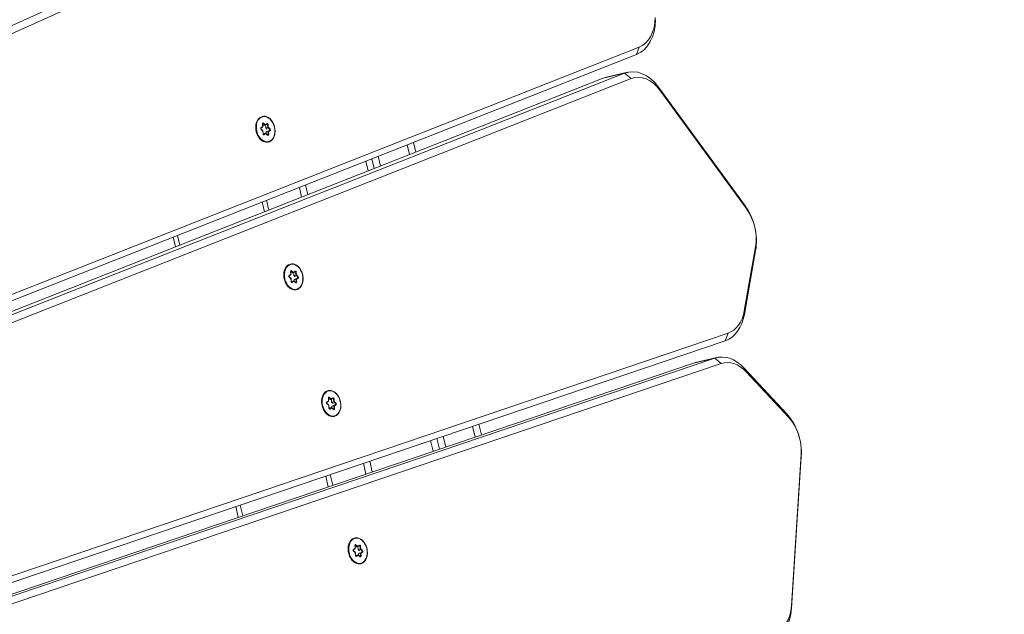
# Model space of a CAD drawing. Extents: x 5477758 to 5478338, y 5918296 to 5918502.
# Tile 116 of 138: x 5477952.164 to 5477952.61, y 5918462.86 to 5918463.13. Entities that reach past the tile are written whole.
import ezdxf

# ---------------------------------------------------------------- set-up
doc = ezdxf.new("R2010")
doc.units = 0
doc.layers.get('0').update_dxf_attribs({"linetype": 'CONTINUOUS', "lineweight": 13})
doc.layers.add('0_PROJEKTOWANE ZABAWKI', color=7, linetype='CONTINUOUS', lineweight=0)
doc.layers.add('0_WSPÓŁRZĘDNE_ODNOŚNIKI', color=6, linetype='CONTINUOUS', lineweight=15)
doc.styles.add('pktkecm$0$STANDARD', font='romans')
doc.dimstyles.new('pktkecm$0$ODNOŚNIKI', dxfattribs={"dimtxt": 17.5, "dimasz": 6, "dimexe": 7, "dimexo": 7, "dimgap": 7, "dimtad": 1, "dimtoh": 1, "dimdec": 0, "dimzin": 0, "dimdsep": 46, "dimtxsty": 'pktkecm$0$STANDARD', "dimblk": 'pktkecm$0$_Dot', "dimcen": 8, "dimdle": 7, "dimclrt": 2, "dimadec": 0, "dimazin": 0, "dimtfac": 1, "dimtdec": 0, "dimtofl": 0, "dimtmove": 0, "dimatfit": 3, "dimldrblk": 'pktkecm$0$_DotBlank', "dimfxl": 0, "dimtolj": 1, "dimtzin": 0, "dimarcsym": 0})

# ---------------------------------------------------------------- blocks, each defined once
blk = doc.blocks.new('zw$CEC1')
for p, q in [((1089.087, -591.583), (1082.941, -594.194)), ((1083.096, -594.164), (1089.242, -591.553)), ((1089.242, -591.553), (1089.087, -591.583)), ((1090.993, -591.553), (1091.147, -591.583)), ((1090.993, -591.553), (1093.703, -592.704)), ((1093.858, -592.734), (1091.147, -591.583)), ((1098.681, -591.885), (1096.224, -593.292)), ((1096.413, -593.244), (1098.87, -591.837)), ((1098.87, -591.837), (1098.681, -591.885)), ((1100.604, -591.665), (1100.721, -591.682)), ((1100.604, -591.665), (1107.204, -593.646)), ((1107.321, -593.663), (1100.721, -591.682)), ((1093.703, -592.704), (1093.858, -592.734)), ((1096.413, -593.244), (1096.224, -593.292)), ((1094.523, -593.651), (1094.823, -593.848)), ((1094.523, -593.651), (1100.999, -659.137)), ((1101.299, -659.334), (1094.823, -593.848)), ((1107.204, -593.646), (1107.321, -593.663)), ((1083.096, -594.164), (1082.941, -594.194)), ((1095.787, -594.262), (1095.487, -594.489)), ((1102.263, -659.748), (1095.787, -594.262)), ((1080.973, -594.636), (1081.271, -594.826)), ((1080.973, -594.636), (1090.271, -657.193)), ((1095.483, -594.391), (1095.483, -595.381)), ((1095.487, -594.489), (1101.963, -659.975)), ((1095.487, -595.479), (1095.487, -594.489)), ((1068.21, -595.045), (1081.13, -660.052)), ((1081.427, -659.81), (1068.507, -594.803)), ((1090.569, -657.383), (1081.271, -594.826)), ((1081.971, -596.396), (1081.971, -595.406)), ((1082.281, -595.32), (1081.982, -595.554)), ((1081.982, -595.554), (1091.281, -658.111)), ((1081.982, -596.544), (1081.982, -595.554)), ((1091.579, -657.877), (1082.281, -595.32)), ((1101.963, -660.965), (1095.487, -595.479)), ((1091.281, -659.101), (1081.982, -596.544)), ((1083.325, -605.578), (1082.869, -605.578)), ((1082.914, -605.878), (1083.37, -605.878)), ((1096.486, -605.578), (1095.983, -605.578)), ((1096.012, -605.878), (1096.516, -605.878)), ((1083.578, -607.278), (1083.122, -607.278)), ((1083.622, -607.578), (1083.166, -607.578)), ((1096.654, -607.278), (1096.151, -607.278)), ((1096.18, -607.578), (1096.684, -607.578)), ((1083.211, -607.878), (1083.667, -607.878)), ((1096.21, -607.878), (1096.714, -607.878)), ((1084.098, -610.778), (1083.642, -610.778)), ((1097, -610.778), (1096.497, -610.778)), ((1083.687, -611.078), (1084.143, -611.078)), ((1096.526, -611.078), (1097.03, -611.078)), ((1093.499, -611.737), (1093.376, -611.715)), ((1093.587, -611.672), (1093.499, -611.737)), ((1093.504, -611.759), (1093.598, -611.69)), ((1093.598, -611.69), (1093.598, -611.693)), ((1093.649, -611.699), (1093.686, -611.791)), ((1093.649, -611.702), (1093.649, -611.699)), ((1093.698, -611.772), (1093.663, -611.685)), ((1080.573, -611.935), (1080.484, -612)), ((1080.495, -612.018), (1080.589, -611.949)), ((1080.495, -612.022), (1080.495, -612.018)), ((1080.506, -612.053), (1080.629, -612.075)), ((1080.638, -612.072), (1080.508, -612.049)), ((1080.538, -611.849), (1080.573, -611.935)), ((1080.589, -611.946), (1080.551, -611.854)), ((1080.569, -612.06), (1080.589, -612.044)), ((1080.588, -611.83), (1080.72, -611.854)), ((1080.588, -611.834), (1080.588, -611.83)), ((1080.589, -611.949), (1080.589, -612.044)), ((1080.715, -611.831), (1080.592, -611.809)), ((1080.626, -611.933), (1080.72, -611.949)), ((1080.629, -612.075), (1080.664, -612.161)), ((1080.678, -612.166), (1080.641, -612.074)), ((1080.803, -611.767), (1080.715, -611.831)), ((1080.72, -611.854), (1080.814, -611.785)), ((1080.72, -611.854), (1080.72, -611.949)), ((1080.72, -611.949), (1080.787, -611.9)), ((1080.824, -612.105), (1080.731, -612.173)), ((1080.74, -612.174), (1080.828, -612.11)), ((1080.814, -611.785), (1080.814, -611.788)), ((1080.954, -612.127), (1080.824, -612.105)), ((1080.828, -612.11), (1080.951, -612.132)), ((1080.864, -611.793), (1080.902, -611.886)), ((1080.864, -611.797), (1080.864, -611.793)), ((1080.875, -611.916), (1080.902, -611.981)), ((1080.914, -611.866), (1080.879, -611.78)), ((1080.902, -611.886), (1081.033, -611.909)), ((1080.902, -611.886), (1080.902, -611.981)), ((1080.902, -611.981), (1080.975, -611.994)), ((1081.037, -611.888), (1080.914, -611.866)), ((1080.953, -612.013), (1080.991, -612.105)), ((1080.953, -612.013), (1080.953, -612.106)), ((1081.05, -611.94), (1080.956, -612.008)), ((1080.97, -612.006), (1081.059, -611.941)), ((1081.005, -612.092), (1080.97, -612.006)), ((1080.991, -612.105), (1080.991, -612.109)), ((1081.033, -611.909), (1081.033, -611.912)), ((1087.345, -612.124), (1087.38, -612.211)), ((1087.396, -612.221), (1087.359, -612.129)), ((1087.395, -612.105), (1087.527, -612.129)), ((1087.395, -612.109), (1087.395, -612.105)), ((1087.522, -612.106), (1087.399, -612.085)), ((1087.61, -612.042), (1087.522, -612.106)), ((1087.527, -612.129), (1087.621, -612.06)), ((1087.527, -612.129), (1087.527, -612.224)), ((1087.621, -612.06), (1087.621, -612.063)), ((1087.672, -612.069), (1087.709, -612.161)), ((1087.672, -612.072), (1087.672, -612.069)), ((1087.721, -612.141), (1087.686, -612.055)), ((1087.709, -612.161), (1087.841, -612.184)), ((1087.709, -612.161), (1087.709, -612.256)), ((1087.844, -612.163), (1087.721, -612.141)), ((1093.357, -611.841), (1093.269, -611.905)), ((1093.279, -611.923), (1093.374, -611.854)), ((1093.279, -611.927), (1093.279, -611.923)), ((1093.29, -611.958), (1093.413, -611.98)), ((1093.422, -611.977), (1093.293, -611.954)), ((1093.322, -611.754), (1093.357, -611.841)), ((1093.373, -611.851), (1093.336, -611.759)), ((1093.353, -611.965), (1093.374, -611.95)), ((1093.372, -611.736), (1093.504, -611.759)), ((1093.372, -611.739), (1093.372, -611.736)), ((1093.374, -611.854), (1093.374, -611.95)), ((1093.411, -611.838), (1093.504, -611.854)), ((1093.413, -611.98), (1093.448, -612.066)), ((1093.462, -612.071), (1093.425, -611.979)), ((1093.504, -611.759), (1093.504, -611.854)), ((1093.504, -611.854), (1093.571, -611.805)), ((1093.608, -612.01), (1093.515, -612.078)), ((1093.524, -612.08), (1093.612, -612.015)), ((1093.738, -612.033), (1093.609, -612.01)), ((1093.612, -612.015), (1093.735, -612.037)), ((1093.66, -611.821), (1093.686, -611.886)), ((1093.686, -611.791), (1093.818, -611.814)), ((1093.686, -611.791), (1093.686, -611.886)), ((1093.686, -611.886), (1093.759, -611.899)), ((1093.821, -611.793), (1093.698, -611.772)), ((1093.738, -611.919), (1093.775, -612.011)), ((1093.738, -611.919), (1093.738, -612.011)), ((1093.834, -611.845), (1093.741, -611.913)), ((1093.755, -611.911), (1093.843, -611.846)), ((1093.79, -611.997), (1093.755, -611.911)), ((1093.775, -612.011), (1093.775, -612.014)), ((1093.818, -611.814), (1093.818, -611.818)), ((1100.101, -612.093), (1100.136, -612.18)), ((1100.152, -612.19), (1100.115, -612.098)), ((1100.151, -612.075), (1100.283, -612.098)), ((1100.151, -612.078), (1100.151, -612.075)), ((1100.278, -612.075), (1100.155, -612.054)), ((1100.367, -612.011), (1100.278, -612.075)), ((1100.283, -612.098), (1100.377, -612.029)), ((1100.283, -612.098), (1100.283, -612.193)), ((1100.283, -612.193), (1100.35, -612.144)), ((1100.377, -612.029), (1100.377, -612.032)), ((1100.428, -612.038), (1100.465, -612.13)), ((1100.428, -612.041), (1100.428, -612.038)), ((1100.439, -612.16), (1100.465, -612.225)), ((1100.477, -612.111), (1100.442, -612.024)), ((1100.465, -612.13), (1100.597, -612.153)), ((1100.465, -612.13), (1100.465, -612.225)), ((1100.6, -612.132), (1100.477, -612.111)), ((1100.597, -612.153), (1100.597, -612.157)), ((1087.38, -612.211), (1087.291, -612.275)), ((1087.302, -612.293), (1087.396, -612.224)), ((1087.302, -612.297), (1087.302, -612.293)), ((1087.313, -612.328), (1087.436, -612.35)), ((1087.445, -612.347), (1087.316, -612.324)), ((1087.376, -612.335), (1087.396, -612.32)), ((1087.396, -612.224), (1087.396, -612.32)), ((1087.434, -612.208), (1087.527, -612.224)), ((1087.436, -612.35), (1087.471, -612.436)), ((1087.485, -612.441), (1087.448, -612.349)), ((1087.527, -612.224), (1087.594, -612.175)), ((1087.631, -612.38), (1087.538, -612.448)), ((1087.547, -612.45), (1087.635, -612.385)), ((1087.761, -612.403), (1087.632, -612.38)), ((1087.635, -612.385), (1087.758, -612.407)), ((1087.682, -612.191), (1087.709, -612.256)), ((1087.709, -612.256), (1087.782, -612.269)), ((1087.761, -612.288), (1087.798, -612.381)), ((1087.761, -612.288), (1087.761, -612.381)), ((1087.857, -612.215), (1087.764, -612.283)), ((1087.777, -612.281), (1087.866, -612.216)), ((1087.812, -612.367), (1087.777, -612.281)), ((1087.798, -612.381), (1087.798, -612.384)), ((1087.841, -612.184), (1087.841, -612.188)), ((1100.136, -612.18), (1100.048, -612.244)), ((1100.059, -612.262), (1100.153, -612.193)), ((1100.059, -612.266), (1100.059, -612.262)), ((1100.069, -612.297), (1100.192, -612.319)), ((1100.201, -612.316), (1100.072, -612.293)), ((1100.132, -612.304), (1100.153, -612.289)), ((1100.153, -612.193), (1100.153, -612.289)), ((1100.19, -612.177), (1100.283, -612.193)), ((1100.192, -612.319), (1100.227, -612.405)), ((1100.241, -612.41), (1100.204, -612.318)), ((1100.387, -612.349), (1100.294, -612.417)), ((1100.303, -612.419), (1100.391, -612.354)), ((1100.517, -612.372), (1100.388, -612.349)), ((1100.391, -612.354), (1100.515, -612.376)), ((1100.465, -612.225), (1100.539, -612.238)), ((1100.517, -612.257), (1100.554, -612.35)), ((1100.517, -612.257), (1100.517, -612.35)), ((1100.613, -612.184), (1100.52, -612.252)), ((1100.534, -612.25), (1100.622, -612.185)), ((1100.569, -612.336), (1100.534, -612.25)), ((1100.554, -612.35), (1100.554, -612.353)), ((1084.378, -612.658), (1083.921, -612.658)), ((1083.953, -612.87), (1084.409, -612.87)), ((1097.186, -612.658), (1096.683, -612.658)), ((1096.704, -612.87), (1097.207, -612.87)), ((1085.015, -616.946), (1084.559, -616.946)), ((1097.61, -616.946), (1097.107, -616.946)), ((1084.59, -617.158), (1085.046, -617.158)), ((1097.128, -617.158), (1097.631, -617.158))]:
    blk.add_line(p, q)
for centre, major_axis, ratio, start_param, end_param in [((1090.117, -592.795), (-2, 0), 0.707107, 4.171337, 5.253441), ((1090.117, -592.583), (1.7, 0), 0.707107, 1.029744, 2.111848), ((1099.94, -592.984), (-2, 0), 0.707107, 4.310963, 5.393067), ((1099.94, -592.771), (1.7, 0), 0.707107, 1.169371, 2.251475), ((1092.827, -593.735), (1.7, 0), 0.707107, 0.069813, 1.029744), ((1092.827, -593.947), (2, 0), 0.707107, 0.069813, 1.029744), ((1097.483, -594.391), (-2, 0), 0.707107, 5.393067, 6.352998), ((1097.483, -594.178), (-1.7, 0), 0.707107, 5.393067, 6.352998), ((1079.282, -594.762), (1.7, 0), 0.707107, 0.10472, 1.239184), ((1079.282, -594.974), (2, 0), 0.707107, 0.10472, 1.239184), ((1106.54, -594.752), (1.7, 0), 0.707107, 0.034907, 1.169371), ((1106.54, -594.965), (2, 0), 0.707107, 0.034907, 1.169371), ((1083.971, -595.406), (-2, 0), 0.707107, 5.253441, 6.387905), ((1083.971, -595.194), (-1.7, 0), 0.707107, 5.253441, 6.387905), ((1097.483, -595.381), (-2, 0), 0.707107, 0, 0.069813), ((1083.971, -596.396), (-2, 0), 0.707107, 0, 0.10472), ((1093.365, -611.746), (-0.045, 0), 0.707107, 4.467995, 6.56239), ((1093.376, -611.725), (0.0026, 0.0148), 0.171098, 0.800479, 2.371275), ((1093.556, -611.89), (0.25, 0), 0.707107, 1.142416, 1.510388), ((1093.62, -611.694), (0.045, 0), 0.707107, 0.279204, 2.3736), ((1093.587, -611.683), (-0.0089, 0.0121), 0.508626, 3.748748, 5.319544), ((1093.62, -611.705), (0.03, 0), 0.707107, 0.279204, 2.3736), ((1093.663, -611.696), (-0.0139, -0.0056), 0.679724, 4.443473, 6.01427), ((1080.771, -611.985), (-0.6, 0), 0.707107, 0, 3.141593), ((1080.517, -612.022), (-0.045, 0), 0.707107, 5.515192, 7.609587), ((1080.484, -612.011), (-0.0089, 0.0121), 0.508626, 3.748748, 5.319544), ((1080.517, -612.033), (-0.03, 0), 0.707107, 5.515192, 6.283185), ((1080.506, -612.064), (0.0026, 0.0148), 0.171098, 0, 0.800479), ((1080.771, -611.985), (-0.25, 0), 0.707107, 0.095219, 0.407877), ((1080.581, -611.84), (-0.045, 0), 0.707107, 4.467995, 6.56239), ((1080.538, -611.86), (0.0139, 0.0056), 0.679724, 0, 1.301881), ((1080.581, -611.851), (-0.03, 0), 0.707107, 4.467995, 6.283185), ((1080.771, -611.985), (0.25, 0), 0.707107, 2.189614, 2.547433), ((1080.573, -611.946), (0.0166, -0.0047), 0.601017, 0.16912, 1.739916), ((1080.592, -611.82), (0.0026, 0.0148), 0.171098, 0.800479, 2.371275), ((1080.629, -612.085), (-0.0104, -0.0129), 0.462667, 2.890892, 4.192773), ((1080.664, -612.172), (0.0139, 0.0056), 0.679724, 0, 1.301881), ((1080.707, -612.152), (-0.045, 0), 0.707107, 0.279204, 2.3736), ((1080.771, -611.985), (-0.25, 0), 0.707107, 1.152569, 1.475438), ((1080.715, -611.842), (0.0037, -0.0158), 0.19164, 0.688736, 2.259533), ((1080.74, -612.185), (-0.0089, 0.0121), 0.508626, 5.319544, 6.283185), ((1080.771, -611.985), (0.25, 0), 0.707107, 1.142416, 1.510388), ((1080.836, -611.789), (0.045, 0), 0.707107, 0.279204, 2.3736), ((1080.803, -611.777), (-0.0089, 0.0121), 0.508626, 3.748748, 5.319544), ((1080.836, -611.799), (0.03, 0), 0.707107, 0.279204, 2.3736), ((1080.828, -612.12), (0.0037, -0.0158), 0.19164, 2.259533, 3.223174), ((1080.879, -611.791), (-0.0139, -0.0056), 0.679724, 4.443473, 6.01427), ((1080.914, -611.877), (-0.0104, -0.0129), 0.462667, 4.192773, 5.763569), ((1080.771, -611.985), (-0.25, 0), 0.707107, 2.244927, 2.557585), ((1080.962, -612.101), (0.045, 0), 0.707107, 4.467995, 6.56239), ((1080.951, -612.142), (0.0026, 0.0148), 0.171098, 0, 0.800479), ((1080.97, -612.016), (-0.0166, 0.0047), 0.601017, 4.881509, 6.452305), ((1081.005, -612.103), (-0.0139, -0.0056), 0.679724, 4.443473, 6.01427), ((1080.962, -612.111), (0.03, 0), 0.707107, 0, 0.279204), ((1080.771, -611.985), (0.25, 0), 0.707107, 0.130169, 0.46319), ((1081.037, -611.899), (0.0026, 0.0148), 0.171098, 0.800479, 2.371275), ((1081.026, -611.929), (0.03, 0), 0.707107, 0, 1.326402), ((1081.026, -611.919), (0.045, 0), 0.707107, 5.515192, 7.609587), ((1081.059, -611.952), (-0.0089, 0.0121), 0.508626, 5.319544, 6.283185), ((1087.388, -612.115), (-0.045, 0), 0.707107, 4.467995, 6.56239), ((1087.345, -612.135), (0.0139, 0.0056), 0.679724, 0, 1.301881), ((1087.388, -612.126), (-0.03, 0), 0.707107, 4.467995, 6.283185), ((1087.579, -612.26), (0.25, 0), 0.707107, 2.189614, 2.547433), ((1087.399, -612.095), (0.0026, 0.0148), 0.171098, 0.800479, 2.371275), ((1087.522, -612.117), (0.0037, -0.0158), 0.19164, 0.688736, 2.259533), ((1087.579, -612.26), (0.25, 0), 0.707107, 1.142416, 1.510388), ((1087.643, -612.064), (0.045, 0), 0.707107, 0.279204, 2.3736), ((1087.61, -612.052), (-0.0089, 0.0121), 0.508626, 3.748748, 5.319544), ((1087.643, -612.074), (0.03, 0), 0.707107, 0.279204, 2.3736), ((1087.686, -612.066), (-0.0139, -0.0056), 0.679724, 4.443473, 6.01427), ((1087.721, -612.152), (-0.0104, -0.0129), 0.462667, 4.192773, 5.763569), ((1087.844, -612.174), (0.0026, 0.0148), 0.171098, 0.800479, 2.371275), ((1087.833, -612.194), (0.045, 0), 0.707107, 5.515192, 7.609587), ((1093.556, -611.89), (-0.6, 0), 0.707107, 0, 3.141593), ((1093.301, -611.928), (-0.045, 0), 0.707107, 5.515192, 7.609587), ((1093.269, -611.916), (-0.0089, 0.0121), 0.508626, 3.748748, 5.319544), ((1093.301, -611.938), (-0.03, 0), 0.707107, 5.515192, 6.283185), ((1093.29, -611.969), (0.0026, 0.0148), 0.171098, 0, 0.800479), ((1093.556, -611.89), (-0.25, 0), 0.707107, 0.095219, 0.407877), ((1093.322, -611.765), (0.0139, 0.0056), 0.679724, 0, 1.301881), ((1093.365, -611.756), (-0.03, 0), 0.707107, 4.467995, 6.283185), ((1093.556, -611.89), (0.25, 0), 0.707107, 2.189614, 2.547433), ((1093.357, -611.851), (0.0166, -0.0047), 0.601017, 0.16912, 1.739916), ((1093.413, -611.991), (-0.0104, -0.0129), 0.462667, 2.890892, 4.192773), ((1093.448, -612.077), (0.0139, 0.0056), 0.679724, 0, 1.301881), ((1093.492, -612.058), (-0.045, 0), 0.707107, 0.279204, 2.3736), ((1093.556, -611.89), (-0.25, 0), 0.707107, 1.152569, 1.475438), ((1093.499, -611.747), (0.0037, -0.0158), 0.19164, 0.688736, 2.259533), ((1093.524, -612.09), (-0.0089, 0.0121), 0.508626, 5.319544, 6.283185), ((1093.612, -612.026), (0.0037, -0.0158), 0.19164, 2.259533, 3.223174), ((1093.698, -611.782), (-0.0104, -0.0129), 0.462667, 4.192773, 5.763569), ((1093.556, -611.89), (-0.25, 0), 0.707107, 2.244927, 2.557585), ((1093.746, -612.006), (0.045, 0), 0.707107, 4.467995, 6.56239), ((1093.735, -612.048), (0.0026, 0.0148), 0.171098, 0, 0.800479), ((1093.755, -611.922), (-0.0166, 0.0047), 0.601017, 4.881509, 6.452305), ((1093.79, -612.008), (-0.0139, -0.0056), 0.679724, 4.443473, 6.01427), ((1093.746, -612.017), (0.03, 0), 0.707107, 0, 0.279204), ((1093.556, -611.89), (0.25, 0), 0.707107, 0.130169, 0.46319), ((1093.821, -611.804), (0.0026, 0.0148), 0.171098, 0.800479, 2.371275), ((1093.81, -611.835), (0.03, 0), 0.707107, 0, 1.326402), ((1093.81, -611.824), (0.045, 0), 0.707107, 5.515192, 7.609587), ((1093.843, -611.857), (-0.0089, 0.0121), 0.508626, 5.319544, 6.283185), ((1100.144, -612.085), (-0.045, 0), 0.707107, 4.467995, 6.56239), ((1100.101, -612.104), (0.0139, 0.0056), 0.679724, 0, 1.301881), ((1100.144, -612.095), (-0.03, 0), 0.707107, 4.467995, 6.283185), ((1100.335, -612.229), (0.25, 0), 0.707107, 2.189614, 2.547433), ((1100.155, -612.064), (0.0026, 0.0148), 0.171098, 0.800479, 2.371275), ((1100.278, -612.086), (0.0037, -0.0158), 0.19164, 0.688736, 2.259533), ((1100.335, -612.229), (0.25, 0), 0.707107, 1.142416, 1.510388), ((1100.399, -612.033), (0.045, 0), 0.707107, 0.279204, 2.3736), ((1100.367, -612.021), (-0.0089, 0.0121), 0.508626, 3.748748, 5.319544), ((1100.399, -612.044), (0.03, 0), 0.707107, 0.279204, 2.3736), ((1100.442, -612.035), (-0.0139, -0.0056), 0.679724, 4.443473, 6.01427), ((1100.477, -612.121), (-0.0104, -0.0129), 0.462667, 4.192773, 5.763569), ((1100.335, -612.229), (0.25, 0), 0.707107, 0.130169, 0.46319), ((1100.6, -612.143), (0.0026, 0.0148), 0.171098, 0.800479, 2.371275), ((1100.59, -612.174), (0.03, 0), 0.707107, 0, 1.326402), ((1100.59, -612.163), (0.045, 0), 0.707107, 5.515192, 7.609587), ((1087.579, -612.26), (-0.6, 0), 0.707107, 0, 3.141593), ((1087.324, -612.297), (-0.045, 0), 0.707107, 5.515192, 7.609587), ((1087.291, -612.286), (-0.0089, 0.0121), 0.508626, 3.748748, 5.319544), ((1087.324, -612.308), (-0.03, 0), 0.707107, 5.515192, 6.283185), ((1087.313, -612.339), (0.0026, 0.0148), 0.171098, 0, 0.800479), ((1087.579, -612.26), (-0.25, 0), 0.707107, 0.095219, 0.407877), ((1087.38, -612.221), (0.0166, -0.0047), 0.601017, 0.16912, 1.739916), ((1087.436, -612.36), (-0.0104, -0.0129), 0.462667, 2.890892, 4.192773), ((1087.471, -612.447), (0.0139, 0.0056), 0.679724, 0, 1.301881), ((1087.514, -612.427), (-0.045, 0), 0.707107, 0.279204, 2.3736), ((1087.579, -612.26), (-0.25, 0), 0.707107, 1.152569, 1.475438), ((1087.547, -612.46), (-0.0089, 0.0121), 0.508626, 5.319544, 6.283185), ((1087.635, -612.396), (0.0037, -0.0158), 0.19164, 2.259533, 3.223174), ((1087.579, -612.26), (-0.25, 0), 0.707107, 2.244927, 2.557585), ((1087.769, -612.376), (0.045, 0), 0.707107, 4.467995, 6.56239), ((1087.758, -612.417), (0.0026, 0.0148), 0.171098, 0, 0.800479), ((1087.777, -612.291), (-0.0166, 0.0047), 0.601017, 4.881509, 6.452305), ((1087.812, -612.378), (-0.0139, -0.0056), 0.679724, 4.443473, 6.01427), ((1087.769, -612.386), (0.03, 0), 0.707107, 0, 0.279204), ((1087.579, -612.26), (0.25, 0), 0.707107, 0.130169, 0.46319), ((1087.833, -612.205), (0.03, 0), 0.707107, 0, 1.326402), ((1087.866, -612.227), (-0.0089, 0.0121), 0.508626, 5.319544, 6.283185), ((1100.335, -612.229), (-0.6, 0), 0.707107, 0, 3.141593), ((1100.08, -612.266), (-0.045, 0), 0.707107, 5.515192, 7.609587), ((1100.048, -612.255), (-0.0089, 0.0121), 0.508626, 3.748748, 5.319544), ((1100.08, -612.277), (-0.03, 0), 0.707107, 5.515192, 6.283185), ((1100.069, -612.308), (0.0026, 0.0148), 0.171098, 0, 0.800479), ((1100.335, -612.229), (-0.25, 0), 0.707107, 0.095219, 0.407877), ((1100.136, -612.19), (0.0166, -0.0047), 0.601017, 0.16912, 1.739916), ((1100.192, -612.33), (-0.0104, -0.0129), 0.462667, 2.890892, 4.192773), ((1100.227, -612.416), (0.0139, 0.0056), 0.679724, 0, 1.301881), ((1100.271, -612.397), (-0.045, 0), 0.707107, 0.279204, 2.3736), ((1100.335, -612.229), (-0.25, 0), 0.707107, 1.152569, 1.475438), ((1100.303, -612.429), (-0.0089, 0.0121), 0.508626, 5.319544, 6.283185), ((1100.391, -612.365), (0.0037, -0.0158), 0.19164, 2.259533, 3.223174), ((1100.335, -612.229), (-0.25, 0), 0.707107, 2.244927, 2.557585), ((1100.525, -612.345), (0.045, 0), 0.707107, 4.467995, 6.56239), ((1100.515, -612.386), (0.0026, 0.0148), 0.171098, 0, 0.800479), ((1100.534, -612.26), (-0.0166, 0.0047), 0.601017, 4.881509, 6.452305), ((1100.569, -612.347), (-0.0139, -0.0056), 0.679724, 4.443473, 6.01427), ((1100.525, -612.356), (0.03, 0), 0.707107, 0, 0.279204), ((1100.622, -612.196), (-0.0089, 0.0121), 0.508626, 5.319544, 6.283185)]:
    blk.add_ellipse(centre, major_axis=major_axis, ratio=ratio, start_param=start_param, end_param=end_param)
for centre in [(1080.771, -611.971), (1093.556, -611.876), (1087.579, -612.246), (1100.335, -612.215)]:
    blk.add_ellipse(centre, major_axis=(0.58, 0), ratio=0.707107)
for points, knots in [([(1080.171, -611.985), (1080.171, -611.939), (1080.181, -611.894), (1080.22, -611.808), (1080.25, -611.767), (1080.325, -611.693), (1080.371, -611.661), (1080.475, -611.608), (1080.534, -611.587), (1080.656, -611.56), (1080.721, -611.554), (1080.849, -611.556), (1080.913, -611.564), (1081.034, -611.595), (1081.091, -611.617), (1081.192, -611.674), (1081.236, -611.709), (1081.308, -611.786), (1081.334, -611.828), (1081.365, -611.91), (1081.371, -611.947), (1081.371, -611.985)], [6.038791, 6.038791, 6.038791, 6.038791, 6.34864, 6.34864, 6.66324, 6.66324, 6.984393, 6.984393, 7.307998, 7.307998, 7.63188, 7.63188, 7.955712, 7.955712, 8.279598, 8.279598, 8.603057, 8.603057, 8.923488, 8.923488, 9.180384, 9.180384, 9.180384, 9.180384]), ([(1092.956, -611.89), (1092.956, -611.845), (1092.966, -611.799), (1093.005, -611.713), (1093.034, -611.672), (1093.109, -611.599), (1093.155, -611.566), (1093.26, -611.513), (1093.318, -611.492), (1093.44, -611.465), (1093.505, -611.459), (1093.633, -611.461), (1093.697, -611.469), (1093.818, -611.5), (1093.875, -611.523), (1093.976, -611.579), (1094.021, -611.614), (1094.092, -611.691), (1094.119, -611.734), (1094.149, -611.815), (1094.156, -611.852), (1094.156, -611.89)], [6.038791, 6.038791, 6.038791, 6.038791, 6.34864, 6.34864, 6.66324, 6.66324, 6.984393, 6.984393, 7.307998, 7.307998, 7.63188, 7.63188, 7.955712, 7.955712, 8.279598, 8.279598, 8.603057, 8.603057, 8.923488, 8.923488, 9.180384, 9.180384, 9.180384, 9.180384]), ([(1080.487, -612.033), (1080.487, -612.034), (1080.487, -612.035), (1080.488, -612.037), (1080.488, -612.038), (1080.49, -612.041), (1080.492, -612.042), (1080.496, -612.044), (1080.498, -612.046), (1080.503, -612.048), (1080.505, -612.048), (1080.508, -612.049)], [0.244394, 0.244394, 0.244394, 0.244394, 0.509675, 0.509675, 0.774955, 0.774955, 1.040236, 1.040236, 1.305516, 1.305516, 1.570796, 1.570796, 1.570796, 1.570796]), ([(1080.551, -611.851), (1080.551, -611.851), (1080.551, -611.851), (1080.551, -611.852), (1080.551, -611.852), (1080.551, -611.852), (1080.551, -611.853), (1080.551, -611.853), (1080.551, -611.853), (1080.551, -611.854), (1080.551, -611.854), (1080.551, -611.854)], [0.2443943, 0.2443943, 0.2443943, 0.2443943, 0.3002352, 0.3002352, 0.3560761, 0.3560761, 0.411917, 0.411917, 0.4677579, 0.4677579, 0.5235988, 0.5235988, 0.5235988, 0.5235988]), ([(1080.678, -612.166), (1080.679, -612.168), (1080.68, -612.17), (1080.684, -612.173), (1080.686, -612.174), (1080.69, -612.177), (1080.693, -612.178), (1080.699, -612.179), (1080.702, -612.18), (1080.708, -612.18), (1080.711, -612.18), (1080.717, -612.179), (1080.72, -612.178), (1080.725, -612.176), (1080.728, -612.175), (1080.73, -612.173), (1080.73, -612.173), (1080.731, -612.173)], [0.523599, 0.523599, 0.523599, 0.523599, 0.927172, 0.927172, 1.204378, 1.204378, 1.47422, 1.47422, 1.746688, 1.746688, 2.021391, 2.021391, 2.295276, 2.295276, 2.566083, 2.566083, 2.617994, 2.617994, 2.617994, 2.617994]), ([(1080.954, -612.127), (1080.957, -612.128), (1080.96, -612.128), (1080.966, -612.128), (1080.969, -612.128), (1080.975, -612.126), (1080.978, -612.125), (1080.983, -612.123), (1080.985, -612.122), (1080.988, -612.119), (1080.989, -612.118), (1080.991, -612.115), (1080.992, -612.114), (1080.992, -612.112), (1080.992, -612.112), (1080.992, -612.111)], [1.570796, 1.570796, 1.570796, 1.570796, 1.844329, 1.844329, 2.119118, 2.119118, 2.392017, 2.392017, 2.661992, 2.661992, 2.936562, 2.936562, 3.253095, 3.253095, 3.385987, 3.385987, 3.385987, 3.385987]), ([(1081.05, -611.94), (1081.051, -611.939), (1081.052, -611.938), (1081.053, -611.936), (1081.054, -611.936), (1081.055, -611.934), (1081.055, -611.934), (1081.056, -611.932), (1081.056, -611.932), (1081.056, -611.931), (1081.056, -611.93), (1081.056, -611.929)], [2.6179939, 2.6179939, 2.6179939, 2.6179939, 2.7715925, 2.7715925, 2.9251911, 2.9251911, 3.0787897, 3.0787897, 3.2323883, 3.2323883, 3.385987, 3.385987, 3.385987, 3.385987]), ([(1086.979, -612.26), (1086.979, -612.214), (1086.989, -612.169), (1087.028, -612.083), (1087.057, -612.042), (1087.132, -611.969), (1087.178, -611.936), (1087.282, -611.883), (1087.341, -611.862), (1087.463, -611.835), (1087.528, -611.829), (1087.656, -611.831), (1087.72, -611.839), (1087.841, -611.87), (1087.898, -611.892), (1087.999, -611.949), (1088.044, -611.984), (1088.115, -612.061), (1088.142, -612.104), (1088.172, -612.185), (1088.179, -612.222), (1088.179, -612.26)], [6.038791, 6.038791, 6.038791, 6.038791, 6.34864, 6.34864, 6.66324, 6.66324, 6.984393, 6.984393, 7.307998, 7.307998, 7.63188, 7.63188, 7.955712, 7.955712, 8.279598, 8.279598, 8.603057, 8.603057, 8.923488, 8.923488, 9.180384, 9.180384, 9.180384, 9.180384]), ([(1087.358, -612.126), (1087.358, -612.126), (1087.358, -612.126), (1087.358, -612.127), (1087.358, -612.127), (1087.358, -612.127), (1087.358, -612.128), (1087.358, -612.128), (1087.358, -612.128), (1087.358, -612.129), (1087.358, -612.129), (1087.359, -612.129)], [0.2443943, 0.2443943, 0.2443943, 0.2443943, 0.3002352, 0.3002352, 0.3560761, 0.3560761, 0.411917, 0.411917, 0.4677579, 0.4677579, 0.5235988, 0.5235988, 0.5235988, 0.5235988]), ([(1093.271, -611.938), (1093.271, -611.939), (1093.271, -611.94), (1093.272, -611.942), (1093.273, -611.943), (1093.275, -611.946), (1093.276, -611.947), (1093.28, -611.95), (1093.282, -611.951), (1093.287, -611.953), (1093.29, -611.954), (1093.293, -611.954)], [0.244394, 0.244394, 0.244394, 0.244394, 0.509675, 0.509675, 0.774955, 0.774955, 1.040236, 1.040236, 1.305516, 1.305516, 1.570796, 1.570796, 1.570796, 1.570796]), ([(1093.335, -611.756), (1093.335, -611.756), (1093.335, -611.757), (1093.335, -611.757), (1093.335, -611.757), (1093.335, -611.758), (1093.335, -611.758), (1093.335, -611.758), (1093.335, -611.759), (1093.336, -611.759), (1093.336, -611.759), (1093.336, -611.759)], [0.2443943, 0.2443943, 0.2443943, 0.2443943, 0.3002352, 0.3002352, 0.3560761, 0.3560761, 0.411917, 0.411917, 0.4677579, 0.4677579, 0.5235988, 0.5235988, 0.5235988, 0.5235988]), ([(1093.462, -612.071), (1093.463, -612.073), (1093.464, -612.075), (1093.468, -612.078), (1093.47, -612.08), (1093.475, -612.082), (1093.477, -612.083), (1093.483, -612.084), (1093.486, -612.085), (1093.492, -612.085), (1093.496, -612.085), (1093.502, -612.084), (1093.505, -612.083), (1093.51, -612.081), (1093.512, -612.08), (1093.514, -612.079), (1093.515, -612.079), (1093.515, -612.078)], [0.523599, 0.523599, 0.523599, 0.523599, 0.927172, 0.927172, 1.204378, 1.204378, 1.47422, 1.47422, 1.746688, 1.746688, 2.021391, 2.021391, 2.295276, 2.295276, 2.566083, 2.566083, 2.617994, 2.617994, 2.617994, 2.617994]), ([(1093.738, -612.033), (1093.741, -612.033), (1093.744, -612.034), (1093.75, -612.033), (1093.754, -612.033), (1093.759, -612.032), (1093.762, -612.031), (1093.767, -612.029), (1093.769, -612.027), (1093.772, -612.025), (1093.774, -612.023), (1093.775, -612.021), (1093.776, -612.019), (1093.776, -612.018), (1093.776, -612.017), (1093.776, -612.017)], [1.570796, 1.570796, 1.570796, 1.570796, 1.844329, 1.844329, 2.119118, 2.119118, 2.392017, 2.392017, 2.661992, 2.661992, 2.936562, 2.936562, 3.253095, 3.253095, 3.385987, 3.385987, 3.385987, 3.385987]), ([(1093.834, -611.845), (1093.835, -611.844), (1093.836, -611.843), (1093.837, -611.842), (1093.838, -611.841), (1093.839, -611.84), (1093.839, -611.839), (1093.84, -611.838), (1093.84, -611.837), (1093.84, -611.836), (1093.84, -611.835), (1093.84, -611.835)], [2.6179939, 2.6179939, 2.6179939, 2.6179939, 2.7715925, 2.7715925, 2.9251911, 2.9251911, 3.0787897, 3.0787897, 3.2323883, 3.2323883, 3.385987, 3.385987, 3.385987, 3.385987]), ([(1099.735, -612.229), (1099.735, -612.184), (1099.745, -612.138), (1099.784, -612.052), (1099.813, -612.011), (1099.888, -611.938), (1099.934, -611.905), (1100.039, -611.852), (1100.097, -611.831), (1100.22, -611.804), (1100.284, -611.798), (1100.412, -611.8), (1100.476, -611.808), (1100.597, -611.839), (1100.654, -611.862), (1100.755, -611.918), (1100.8, -611.953), (1100.871, -612.03), (1100.898, -612.073), (1100.928, -612.154), (1100.935, -612.191), (1100.935, -612.229)], [6.038791, 6.038791, 6.038791, 6.038791, 6.34864, 6.34864, 6.66324, 6.66324, 6.984393, 6.984393, 7.307998, 7.307998, 7.63188, 7.63188, 7.955712, 7.955712, 8.279598, 8.279598, 8.603057, 8.603057, 8.923488, 8.923488, 9.180384, 9.180384, 9.180384, 9.180384]), ([(1100.114, -612.095), (1100.114, -612.095), (1100.114, -612.096), (1100.114, -612.096), (1100.114, -612.096), (1100.114, -612.097), (1100.114, -612.097), (1100.114, -612.097), (1100.115, -612.097), (1100.115, -612.098), (1100.115, -612.098), (1100.115, -612.098)], [0.2443943, 0.2443943, 0.2443943, 0.2443943, 0.3002352, 0.3002352, 0.3560761, 0.3560761, 0.411917, 0.411917, 0.4677579, 0.4677579, 0.5235988, 0.5235988, 0.5235988, 0.5235988]), ([(1087.294, -612.308), (1087.294, -612.309), (1087.294, -612.31), (1087.295, -612.312), (1087.295, -612.313), (1087.298, -612.316), (1087.299, -612.317), (1087.303, -612.32), (1087.305, -612.321), (1087.31, -612.323), (1087.313, -612.323), (1087.316, -612.324)], [0.244394, 0.244394, 0.244394, 0.244394, 0.509675, 0.509675, 0.774955, 0.774955, 1.040236, 1.040236, 1.305516, 1.305516, 1.570796, 1.570796, 1.570796, 1.570796]), ([(1087.485, -612.441), (1087.486, -612.443), (1087.487, -612.445), (1087.491, -612.448), (1087.493, -612.45), (1087.498, -612.452), (1087.5, -612.453), (1087.506, -612.454), (1087.509, -612.455), (1087.515, -612.455), (1087.518, -612.455), (1087.524, -612.454), (1087.527, -612.453), (1087.533, -612.451), (1087.535, -612.45), (1087.537, -612.449), (1087.538, -612.448), (1087.538, -612.448)], [0.523599, 0.523599, 0.523599, 0.523599, 0.927172, 0.927172, 1.204378, 1.204378, 1.47422, 1.47422, 1.746688, 1.746688, 2.021391, 2.021391, 2.295276, 2.295276, 2.566083, 2.566083, 2.617994, 2.617994, 2.617994, 2.617994]), ([(1087.761, -612.403), (1087.764, -612.403), (1087.767, -612.403), (1087.773, -612.403), (1087.776, -612.403), (1087.782, -612.401), (1087.785, -612.401), (1087.79, -612.398), (1087.792, -612.397), (1087.795, -612.394), (1087.796, -612.393), (1087.798, -612.39), (1087.799, -612.389), (1087.799, -612.387), (1087.799, -612.387), (1087.799, -612.386)], [1.570796, 1.570796, 1.570796, 1.570796, 1.844329, 1.844329, 2.119118, 2.119118, 2.392017, 2.392017, 2.661992, 2.661992, 2.936562, 2.936562, 3.253095, 3.253095, 3.385987, 3.385987, 3.385987, 3.385987]), ([(1087.857, -612.215), (1087.858, -612.214), (1087.859, -612.213), (1087.86, -612.212), (1087.861, -612.211), (1087.862, -612.209), (1087.862, -612.209), (1087.863, -612.207), (1087.863, -612.207), (1087.863, -612.206), (1087.863, -612.205), (1087.863, -612.205)], [2.6179939, 2.6179939, 2.6179939, 2.6179939, 2.7715925, 2.7715925, 2.9251911, 2.9251911, 3.0787897, 3.0787897, 3.2323883, 3.2323883, 3.385987, 3.385987, 3.385987, 3.385987]), ([(1100.05, -612.277), (1100.05, -612.278), (1100.05, -612.279), (1100.051, -612.281), (1100.052, -612.282), (1100.054, -612.285), (1100.055, -612.286), (1100.059, -612.289), (1100.061, -612.29), (1100.066, -612.292), (1100.069, -612.293), (1100.072, -612.293)], [0.244394, 0.244394, 0.244394, 0.244394, 0.509675, 0.509675, 0.774955, 0.774955, 1.040236, 1.040236, 1.305516, 1.305516, 1.570796, 1.570796, 1.570796, 1.570796]), ([(1100.241, -612.41), (1100.242, -612.412), (1100.243, -612.414), (1100.247, -612.417), (1100.249, -612.419), (1100.254, -612.421), (1100.256, -612.422), (1100.262, -612.423), (1100.265, -612.424), (1100.271, -612.424), (1100.275, -612.424), (1100.281, -612.423), (1100.284, -612.422), (1100.289, -612.42), (1100.291, -612.419), (1100.294, -612.418), (1100.294, -612.417), (1100.294, -612.417)], [0.523599, 0.523599, 0.523599, 0.523599, 0.927172, 0.927172, 1.204378, 1.204378, 1.47422, 1.47422, 1.746688, 1.746688, 2.021391, 2.021391, 2.295276, 2.295276, 2.566083, 2.566083, 2.617994, 2.617994, 2.617994, 2.617994]), ([(1100.517, -612.372), (1100.52, -612.372), (1100.523, -612.372), (1100.53, -612.372), (1100.533, -612.372), (1100.539, -612.371), (1100.541, -612.37), (1100.546, -612.367), (1100.548, -612.366), (1100.551, -612.364), (1100.553, -612.362), (1100.555, -612.359), (1100.555, -612.358), (1100.555, -612.356), (1100.555, -612.356), (1100.555, -612.356)], [1.570796, 1.570796, 1.570796, 1.570796, 1.844329, 1.844329, 2.119118, 2.119118, 2.392017, 2.392017, 2.661992, 2.661992, 2.936562, 2.936562, 3.253095, 3.253095, 3.385987, 3.385987, 3.385987, 3.385987]), ([(1100.613, -612.184), (1100.614, -612.183), (1100.615, -612.182), (1100.616, -612.181), (1100.617, -612.18), (1100.618, -612.179), (1100.618, -612.178), (1100.619, -612.177), (1100.619, -612.176), (1100.62, -612.175), (1100.62, -612.174), (1100.62, -612.174)], [2.6179939, 2.6179939, 2.6179939, 2.6179939, 2.7715925, 2.7715925, 2.9251911, 2.9251911, 3.0787897, 3.0787897, 3.2323883, 3.2323883, 3.385987, 3.385987, 3.385987, 3.385987])]:
    blk.add_open_spline(points, degree=3, knots=knots)
blk = doc.blocks.new('pktkecm$0$_Dot')
at = {"color": 0, "linetype": 'ByBlock', "lineweight": -2}
blk.add_line((-0.5, 0), (-1, 0), dxfattribs=at)
at = {"color": 0, "linetype": 'ByBlock', "const_width": 0.5}
blk.add_lwpolyline([(-0.25, 0, 1), (0.25, 0, 1)], format="xyb", close=True, dxfattribs=at)
blk = doc.blocks.new('pktkecm$0$_DotBlank')
at = {"color": 0, "linetype": 'ByBlock', "lineweight": -2}
blk.add_line((-0.5, 0), (-1, 0), dxfattribs=at)
blk.add_circle((0, 0), 0.5, dxfattribs=at)

msp = doc.modelspace()

# ---------------------------------------------------------------- block references
at = {"layer": '0_PROJEKTOWANE ZABAWKI', "xscale": 0.009981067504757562, "yscale": 0.009981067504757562, "zscale": 0.009981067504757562, "rotation": 283.0720937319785}
msp.add_blockref('zw$CEC1', (5477955.78541, 5918474.9692), dxfattribs=at)

# ---------------------------------------------------------------- leaders
at = {"layer": '0_WSPÓŁRZĘDNE_ODNOŚNIKI', "lineweight": -3}
msp.add_leader([(5477951.20952, 5918477.10182), (5477951.85097, 5918462.56448)], dimstyle='pktkecm$0$ODNOŚNIKI', override={"dimasz": 2.8}, dxfattribs=at)

doc.saveas('drawing.dxf')
